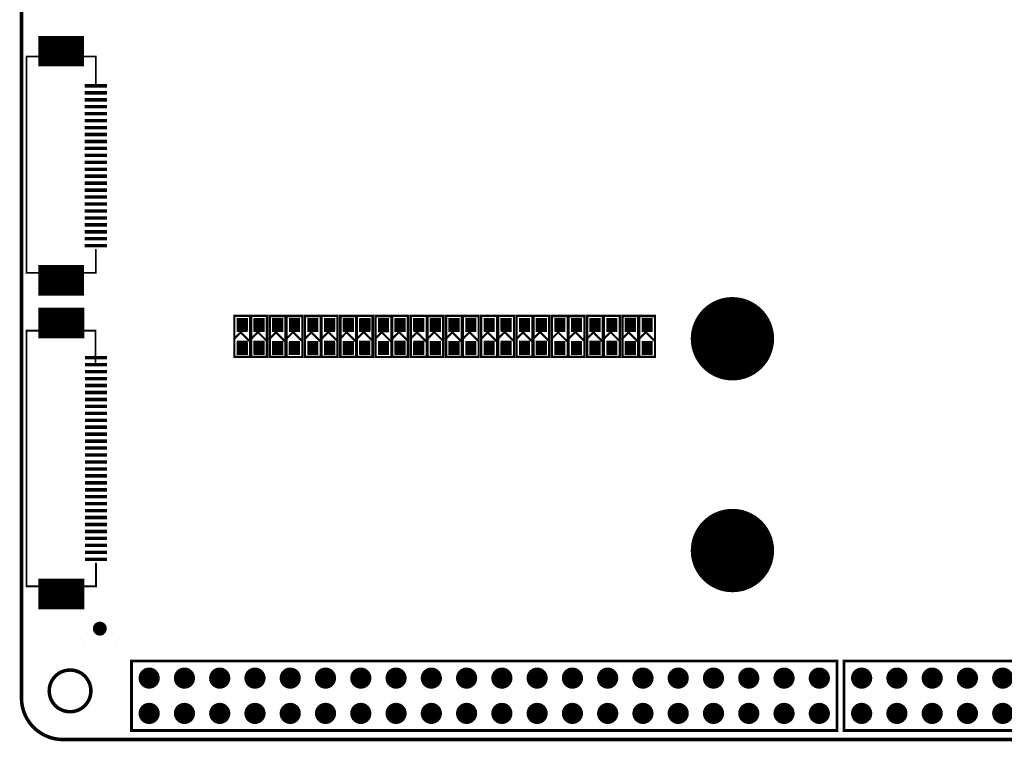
# Model space of a CAD drawing. Extents: x -1 to 179, y 0 to 119.
# Tile 1 of 23: x 0 to 71, y 0 to 52. Entities that reach past the tile are written whole.
import ezdxf

# ---------------------------------------------------------------- set-up
doc = ezdxf.new("R2010")
doc.units = 0
for name, color, linetype in [('BOARD_CUTOUT_00', 254, 'CONTINUOUS'), ('BOARD_OUTLINE_00', 254, 'CONTINUOUS'), ('DRIL_PLTE_THRU_01', 3, 'CONTINUOUS'), ('DRIL_PLTE_THRU_02', 23, 'CONTINUOUS'), ('DRIL_PLTE_THRU_03', 6, 'CONTINUOUS'), ('DRIL_PLTE_THRU_04', 176, 'CONTINUOUS'), ('DRIL_SYMBOL', 254, 'CONTINUOUS'), ('PADS_BOT', 5, 'CONTINUOUS'), ('PADS_INNER', 96, 'CONTINUOUS'), ('PADS_TOP', 96, 'CONTINUOUS'), ('PART_TOP_2DLINE_01', 2, 'CONTINUOUS')]:
    doc.layers.add(name, color=color, linetype=linetype)

# ---------------------------------------------------------------- blocks, each defined once
blk = doc.blocks.new('BOARD_56')
at = {"layer": 'BOARD_CUTOUT_00', "const_width": 0.254}
blk.add_lwpolyline([(-169, -113.94, 1), (-166, -113.94, 1)], format="xyb", close=True, dxfattribs=at)
at = {"layer": 'BOARD_OUTLINE_00', "const_width": 0.254}
blk.add_lwpolyline([(4, 0, -0.414213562), (7, -3), (7, -114.448986, -0.414213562), (4.008986, -117.44), (-168.0139, -117.44, -0.414213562), (-171, -114.4539), (-171, -3, -0.414213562), (-168, 0), (-121.8, 0), (-121.8, -2.149), (-117, -2.149), (-117, -0.000234), (-14.327606, -0.000234), (-14.327606, 0)], format="xyb", close=True, dxfattribs=at)
blk = doc.blocks.new('SMOOTH_0$127')
at = {"const_width": 0.0635}
blk.add_lwpolyline([(-0.03175, 0, 1), (0.03175, 0, 1)], format="xyb", close=True, dxfattribs=at)
blk = doc.blocks.new('SMOOTH_0$15011')
at = {"const_width": 0.0751}
blk.add_lwpolyline([(-0.038, 0, 1), (0.038, 0, 1)], format="xyb", close=True, dxfattribs=at)
blk = doc.blocks.new('PART_BODY_TOP_15')
at = {"layer": 'PART_TOP_2DLINE_01', "const_width": 0.127}
blk.add_lwpolyline([(-1.494, -1.196), (-1.494, 1.192), (1.503, 1.192), (1.503, -1.196)], close=True, dxfattribs=at)
at = {"layer": 'PART_TOP_2DLINE_01'}
for points, const_width in [([(0.29, 1.114), (-0.311, 0.512), (0.315, -0.114), (-0.292, -0.721), (0.18, -1.193)], 0.15), ([(-1.494, -0.002), (1.503, -0.002)], 0.127)]:
    blk.add_lwpolyline(points, dxfattribs=dict(at, const_width=const_width))
for name, p in [('SMOOTH_0$127', (-1.494, 1.192)), ('SMOOTH_0$15011', (0.29, 1.114)), ('SMOOTH_0$127', (1.503, 1.192)), ('SMOOTH_0$127', (-1.494, -0.002)), ('SMOOTH_0$15011', (-0.311, 0.512)), ('SMOOTH_0$127', (1.503, -0.002)), ('SMOOTH_0$15011', (-0.292, -0.721)), ('SMOOTH_0$15011', (0.315, -0.114)), ('SMOOTH_0$127', (-1.494, -1.196)), ('SMOOTH_0$15011', (0.18, -1.193)), ('SMOOTH_0$127', (1.503, -1.196))]:
    blk.add_blockref(name, p, dxfattribs=at)
blk = doc.blocks.new('DRIL_HOLE_0')
blk.add_lwpolyline([(0, 0, 1), (0, 0, 1)], format="xyb", close=True)
blk = doc.blocks.new('PAD_5')
blk.add_lwpolyline([(0, 0, 1), (0, 0, 1)], format="xyb", close=True)
blk = doc.blocks.new('PAD_8')
at = {"const_width": 0.8}
blk.add_lwpolyline([(-0.45, 0), (0.45, 0)], dxfattribs=at)
blk = doc.blocks.new('STK_TOP_25')
at = {"layer": 'DRIL_PLTE_THRU_01'}
blk.add_blockref('DRIL_HOLE_0', (0, 0), dxfattribs=at)
at = {"layer": 'DRIL_PLTE_THRU_02'}
blk.add_blockref('DRIL_HOLE_0', (0, 0), dxfattribs=at)
at = {"layer": 'DRIL_PLTE_THRU_03'}
blk.add_blockref('DRIL_HOLE_0', (0, 0), dxfattribs=at)
at = {"layer": 'DRIL_PLTE_THRU_04'}
blk.add_blockref('DRIL_HOLE_0', (0, 0), dxfattribs=at)
at = {"layer": 'PADS_BOT'}
blk.add_blockref('PAD_5', (0, 0), dxfattribs=at)
at = {"layer": 'PADS_INNER'}
blk.add_blockref('PAD_5', (0, 0), dxfattribs=at)
at = {"layer": 'PADS_TOP'}
blk.add_blockref('PAD_8', (0, 0), dxfattribs=at)
blk = doc.blocks.new('SYM_TOP_18')
for name, p in [('STK_TOP_25', (-0.87492, 0.605056)), ('PART_BODY_TOP_15', (0, 0)), ('STK_TOP_25', (0.879966, 0.602008)), ('STK_TOP_25', (-0.88, -0.605)), ('STK_TOP_25', (0.880982, -0.605))]:
    blk.add_blockref(name, p)
blk = doc.blocks.new('PART_TOP_42')
blk.add_blockref('SYM_TOP_18', (0, 0))
blk = doc.blocks.new('PART_BODY_TOP_47')
at = {"layer": 'PART_TOP_2DLINE_01', "const_width": 0.127}
blk.add_lwpolyline([(-1.45, -0.55), (-1.45, 0.55), (1.45, 0.55), (1.45, -0.55)], close=True, dxfattribs=at)
at = {"layer": 'PART_TOP_2DLINE_01'}
for p in [(-1.45, 0.55), (1.45, 0.55), (-1.45, -0.55), (1.45, -0.55)]:
    blk.add_blockref('SMOOTH_0$127', p, dxfattribs=at)
blk = doc.blocks.new('PAD_7')
at = {"const_width": 0.8}
blk.add_lwpolyline([(-0.4825, 0), (0.4825, 0)], dxfattribs=at)
blk = doc.blocks.new('STK_TOP_149')
at = {"layer": 'DRIL_PLTE_THRU_01'}
blk.add_blockref('DRIL_HOLE_0', (0, 0), dxfattribs=at)
at = {"layer": 'DRIL_PLTE_THRU_02'}
blk.add_blockref('DRIL_HOLE_0', (0, 0), dxfattribs=at)
at = {"layer": 'DRIL_PLTE_THRU_03'}
blk.add_blockref('DRIL_HOLE_0', (0, 0), dxfattribs=at)
at = {"layer": 'DRIL_PLTE_THRU_04'}
blk.add_blockref('DRIL_HOLE_0', (0, 0), dxfattribs=at)
at = {"layer": 'PADS_BOT'}
blk.add_blockref('PAD_5', (0, 0), dxfattribs=at)
at = {"layer": 'PADS_INNER'}
blk.add_blockref('PAD_5', (0, 0), dxfattribs=at)
at = {"layer": 'PADS_TOP'}
blk.add_blockref('PAD_7', (0, 0), dxfattribs=at)
blk = doc.blocks.new('SYM_TOP_50')
for name, p in [('STK_TOP_149', (-0.8, 0)), ('PART_BODY_TOP_47', (0, 0)), ('STK_TOP_149', (0.8, 0))]:
    blk.add_blockref(name, p)
blk = doc.blocks.new('PART_TOP_43')
blk.add_blockref('SYM_TOP_50', (0, 0))
blk = doc.blocks.new('PART_TOP_161')
blk.add_blockref('SYM_TOP_50', (0, 0))
blk = doc.blocks.new('PART_TOP_162')
blk.add_blockref('SYM_TOP_18', (0, 0))
blk = doc.blocks.new('PART_TOP_163')
blk.add_blockref('SYM_TOP_50', (0, 0))
blk = doc.blocks.new('PART_TOP_164')
blk.add_blockref('SYM_TOP_50', (0, 0))
blk = doc.blocks.new('PART_TOP_165')
blk.add_blockref('SYM_TOP_18', (0, 0))
blk = doc.blocks.new('PART_TOP_166')
blk.add_blockref('SYM_TOP_50', (0, 0))
blk = doc.blocks.new('PART_TOP_167')
blk.add_blockref('SYM_TOP_50', (0, 0))
blk = doc.blocks.new('PART_TOP_168')
blk.add_blockref('SYM_TOP_18', (0, 0))
blk = doc.blocks.new('PART_TOP_169')
blk.add_blockref('SYM_TOP_50', (0, 0))
blk = doc.blocks.new('PART_TOP_170')
blk.add_blockref('SYM_TOP_50', (0, 0))
blk = doc.blocks.new('PART_TOP_171')
blk.add_blockref('SYM_TOP_18', (0, 0))
blk = doc.blocks.new('PART_TOP_172')
blk.add_blockref('SYM_TOP_50', (0, 0))
blk = doc.blocks.new('PART_TOP_173')
blk.add_blockref('SYM_TOP_50', (0, 0))
blk = doc.blocks.new('PART_TOP_174')
blk.add_blockref('SYM_TOP_18', (0, 0))
blk = doc.blocks.new('PART_TOP_175')
blk.add_blockref('SYM_TOP_50', (0, 0))
blk = doc.blocks.new('PART_TOP_176')
blk.add_blockref('SYM_TOP_18', (0, 0))
blk = doc.blocks.new('PART_TOP_177')
blk.add_blockref('SYM_TOP_50', (0, 0))
blk = doc.blocks.new('PART_TOP_178')
blk.add_blockref('SYM_TOP_18', (0, 0))
blk = doc.blocks.new('PART_TOP_179')
blk.add_blockref('SYM_TOP_18', (0, 0))
blk = doc.blocks.new('PART_TOP_180')
blk.add_blockref('SYM_TOP_18', (0, 0))
blk = doc.blocks.new('PART_TOP_181')
blk.add_blockref('SYM_TOP_18', (0, 0))
blk = doc.blocks.new('PART_TOP_182')
blk.add_blockref('SYM_TOP_18', (0, 0))
blk = doc.blocks.new('PART_TOP_183')
blk.add_blockref('SYM_TOP_50', (0, 0))
blk = doc.blocks.new('PART_TOP_184')
blk.add_blockref('SYM_TOP_50', (0, 0))
blk = doc.blocks.new('PART_TOP_185')
blk.add_blockref('SYM_TOP_50', (0, 0))
blk = doc.blocks.new('PART_TOP_186')
blk.add_blockref('SYM_TOP_50', (0, 0))
blk = doc.blocks.new('PART_TOP_187')
blk.add_blockref('SYM_TOP_50', (0, 0))
blk = doc.blocks.new('PART_TOP_188')
blk.add_blockref('SYM_TOP_50', (0, 0))
blk = doc.blocks.new('PART_TOP_189')
blk.add_blockref('SYM_TOP_50', (0, 0))
blk = doc.blocks.new('PART_TOP_190')
blk.add_blockref('SYM_TOP_50', (0, 0))
blk = doc.blocks.new('PART_TOP_191')
blk.add_blockref('SYM_TOP_50', (0, 0))
blk = doc.blocks.new('PART_TOP_192')
blk.add_blockref('SYM_TOP_50', (0, 0))
blk = doc.blocks.new('PART_TOP_193')
blk.add_blockref('SYM_TOP_50', (0, 0))
blk = doc.blocks.new('PART_TOP_194')
blk.add_blockref('SYM_TOP_50', (0, 0))
blk = doc.blocks.new('PART_BODY_TOP_17')
at = {"layer": 'PART_TOP_2DLINE_01', "const_width": 0.127}
for points in [[(0.305, 0), (1.95, 0), (1.95, -5), (-13.61, -5), (-13.61, 0), (-11.682, 0)], [(-12.53, -5), (0.95, -5)]]:
    blk.add_lwpolyline(points, dxfattribs=at)
at = {"layer": 'PART_TOP_2DLINE_01'}
for p in [(-13.61, 0), (-11.682, 0), (0.305, 0), (1.95, 0), (-13.61, -5), (-12.53, -5), (0.95, -5), (1.95, -5)]:
    blk.add_blockref('SMOOTH_0$127', p, dxfattribs=at)
blk = doc.blocks.new('PAD_36')
at = {"const_width": 0.249987}
blk.add_lwpolyline([(-0.799998, 0), (0.799998, 0)], dxfattribs=at)
blk = doc.blocks.new('STK_TOP_30')
at = {"layer": 'DRIL_PLTE_THRU_01'}
blk.add_blockref('DRIL_HOLE_0', (0, 0), dxfattribs=at)
at = {"layer": 'DRIL_PLTE_THRU_02'}
blk.add_blockref('DRIL_HOLE_0', (0, 0), dxfattribs=at)
at = {"layer": 'DRIL_PLTE_THRU_03'}
blk.add_blockref('DRIL_HOLE_0', (0, 0), dxfattribs=at)
at = {"layer": 'DRIL_PLTE_THRU_04'}
blk.add_blockref('DRIL_HOLE_0', (0, 0), dxfattribs=at)
at = {"layer": 'PADS_BOT'}
blk.add_blockref('PAD_5', (0, 0), dxfattribs=at)
at = {"layer": 'PADS_INNER'}
blk.add_blockref('PAD_5', (0, 0), dxfattribs=at)
at = {"layer": 'PADS_TOP', "rotation": 90}
blk.add_blockref('PAD_36', (0, 0), dxfattribs=at)
blk = doc.blocks.new('PAD_37')
at = {"const_width": 2.2}
blk.add_lwpolyline([(-1.65, 0), (1.65, 0)], dxfattribs=at)
blk = doc.blocks.new('STK_TOP_31')
at = {"layer": 'DRIL_PLTE_THRU_01'}
blk.add_blockref('DRIL_HOLE_0', (0, 0), dxfattribs=at)
at = {"layer": 'DRIL_PLTE_THRU_02'}
blk.add_blockref('DRIL_HOLE_0', (0, 0), dxfattribs=at)
at = {"layer": 'DRIL_PLTE_THRU_03'}
blk.add_blockref('DRIL_HOLE_0', (0, 0), dxfattribs=at)
at = {"layer": 'DRIL_PLTE_THRU_04'}
blk.add_blockref('DRIL_HOLE_0', (0, 0), dxfattribs=at)
at = {"layer": 'PADS_BOT'}
blk.add_blockref('PAD_5', (0, 0), dxfattribs=at)
at = {"layer": 'PADS_INNER'}
blk.add_blockref('PAD_5', (0, 0), dxfattribs=at)
at = {"layer": 'PADS_TOP', "rotation": 90}
blk.add_blockref('PAD_37', (0, 0), dxfattribs=at)
blk = doc.blocks.new('SYM_TOP_20')
for name, p in [('STK_TOP_30', (-11.5, 0)), ('STK_TOP_30', (-11, 0)), ('STK_TOP_30', (-10.5, 0)), ('STK_TOP_30', (-10, 0)), ('STK_TOP_30', (-9.5, 0)), ('STK_TOP_30', (-9, 0)), ('STK_TOP_30', (-8.5, 0)), ('STK_TOP_30', (-8, 0)), ('STK_TOP_30', (-7.5, 0)), ('STK_TOP_30', (-7, 0)), ('STK_TOP_30', (-6.5, 0)), ('STK_TOP_30', (-6, 0)), ('STK_TOP_30', (-5.5, 0)), ('STK_TOP_30', (-5, 0)), ('STK_TOP_30', (-4.5, 0)), ('STK_TOP_30', (-4, 0)), ('STK_TOP_30', (-3.5, 0)), ('STK_TOP_30', (-3, 0)), ('STK_TOP_30', (-2.5, 0)), ('STK_TOP_30', (-2, 0)), ('STK_TOP_30', (-1.5, 0)), ('STK_TOP_30', (-1, 0)), ('STK_TOP_30', (-0.5, 0)), ('STK_TOP_30', (0, 0)), ('STK_TOP_31', (-14, -2.5)), ('PART_BODY_TOP_17', (0, 0)), ('STK_TOP_31', (2.5, -2.5))]:
    blk.add_blockref(name, p)
blk = doc.blocks.new('PART_TOP_424')
blk.add_blockref('SYM_TOP_20', (0, 0))
blk = doc.blocks.new('PART_BODY_TOP_49')
at = {"layer": 'PART_TOP_2DLINE_01', "const_width": 0.127}
for points in [[(7.568, 0.119), (9.213, 0.119), (9.213, -4.881), (-9.187, -4.881), (-9.187, 0.09), (-6.908, 0.09)], [(-5.267, -4.881), (8.213, -4.881)]]:
    blk.add_lwpolyline(points, dxfattribs=at)
at = {"layer": 'PART_TOP_2DLINE_01'}
for p in [(-9.187, 0.09), (-6.908, 0.09), (7.568, 0.119), (9.213, 0.119), (-9.187, -4.881), (-5.267, -4.881), (8.213, -4.881), (9.213, -4.881)]:
    blk.add_blockref('SMOOTH_0$127', p, dxfattribs=at)
blk = doc.blocks.new('SYM_TOP_52')
for name, p in [('STK_TOP_30', (-7.237, 0.119)), ('STK_TOP_30', (-6.737, 0.119)), ('STK_TOP_30', (-6.237, 0.119)), ('STK_TOP_30', (-5.737, 0.119)), ('STK_TOP_30', (-5.237, 0.119)), ('STK_TOP_30', (-4.737, 0.119)), ('STK_TOP_30', (-4.237, 0.119)), ('STK_TOP_30', (-3.737, 0.119)), ('STK_TOP_30', (-3.237, 0.119)), ('STK_TOP_30', (-2.737, 0.119)), ('STK_TOP_30', (-2.237, 0.119)), ('STK_TOP_30', (-1.737, 0.119)), ('STK_TOP_30', (-1.237, 0.119)), ('STK_TOP_30', (-0.737, 0.119)), ('STK_TOP_30', (-0.237, 0.119)), ('STK_TOP_30', (0.263, 0.119)), ('STK_TOP_30', (0.763, 0.119)), ('STK_TOP_30', (1.263, 0.119)), ('STK_TOP_30', (1.763, 0.119)), ('STK_TOP_30', (2.263, 0.119)), ('STK_TOP_30', (2.763, 0.119)), ('STK_TOP_30', (3.263, 0.119)), ('STK_TOP_30', (3.763, 0.119)), ('STK_TOP_30', (4.263, 0.119)), ('STK_TOP_30', (4.763, 0.119)), ('STK_TOP_30', (5.263, 0.119)), ('STK_TOP_30', (5.763, 0.119)), ('STK_TOP_30', (6.263, 0.119)), ('STK_TOP_30', (6.763, 0.119)), ('STK_TOP_30', (7.263, 0.119)), ('STK_TOP_31', (-9.737, -2.381)), ('PART_BODY_TOP_49', (0, 0)), ('STK_TOP_31', (9.763, -2.381))]:
    blk.add_blockref(name, p)
blk = doc.blocks.new('PART_TOP_622')
blk.add_blockref('SYM_TOP_52', (0, 0))
blk = doc.blocks.new('SMOOTH_0$199898')
at = {"const_width": 0.099949}
blk.add_lwpolyline([(-0.049974, 0, 1), (0.049974, 0, 1)], format="xyb", close=True, dxfattribs=at)
blk = doc.blocks.new('PART_BODY_TOP_55')
at = {"layer": 'PART_TOP_2DLINE_01', "const_width": 0.2}
blk.add_lwpolyline([(-25.4, 2.5), (25.4, 2.5), (25.4, -2.5), (-25.4, -2.5)], close=True, dxfattribs=at)
at = {"layer": 'PART_TOP_2DLINE_01'}
for p in [(-25.4, 2.5), (25.4, 2.5), (-25.4, -2.5), (25.4, -2.5)]:
    blk.add_blockref('SMOOTH_0$199898', p, dxfattribs=at)
blk = doc.blocks.new('DRIL_SYMBOL_1')
at = {"layer": 'DRIL_SYMBOL', "const_width": 0.0508}
for points in [[(-0.254, 0), (0.254, 0)], [(0, -0.254), (0, 0.254)]]:
    blk.add_lwpolyline(points, dxfattribs=at)
blk = doc.blocks.new('DRIL_HOLE_1')
at = {"const_width": 0.5}
blk.add_lwpolyline([(-0.25, 0, 1), (0.25, 0, 1)], format="xyb", close=True, dxfattribs=at)
blk.add_blockref('DRIL_SYMBOL_1', (0, 0))
blk = doc.blocks.new('PAD_9')
at = {"const_width": 0.762}
blk.add_lwpolyline([(0, -0.381), (0, -0.381, 1), (0, 0.381), (0, 0.381, 1)], format="xyb", close=True, dxfattribs=at)
blk = doc.blocks.new('STK_TOP_48')
at = {"layer": 'DRIL_PLTE_THRU_01'}
blk.add_blockref('DRIL_HOLE_1', (0, 0), dxfattribs=at)
at = {"layer": 'DRIL_PLTE_THRU_02'}
blk.add_blockref('DRIL_HOLE_1', (0, 0), dxfattribs=at)
at = {"layer": 'DRIL_PLTE_THRU_03'}
blk.add_blockref('DRIL_HOLE_1', (0, 0), dxfattribs=at)
at = {"layer": 'DRIL_PLTE_THRU_04'}
blk.add_blockref('DRIL_HOLE_1', (0, 0), dxfattribs=at)
at = {"layer": 'PADS_BOT'}
blk.add_blockref('PAD_9', (0, 0), dxfattribs=at)
at = {"layer": 'PADS_INNER'}
blk.add_blockref('PAD_9', (0, 0), dxfattribs=at)
at = {"layer": 'PADS_TOP'}
blk.add_blockref('PAD_9', (0, 0), dxfattribs=at)
blk = doc.blocks.new('PAD_4')
at = {"const_width": 0.762}
blk.add_lwpolyline([(0, -0.381, 1), (0, 0.381, 1)], format="xyb", close=True, dxfattribs=at)
blk = doc.blocks.new('STK_TOP_160')
at = {"layer": 'DRIL_PLTE_THRU_01'}
blk.add_blockref('DRIL_HOLE_1', (0, 0), dxfattribs=at)
at = {"layer": 'DRIL_PLTE_THRU_02'}
blk.add_blockref('DRIL_HOLE_1', (0, 0), dxfattribs=at)
at = {"layer": 'DRIL_PLTE_THRU_03'}
blk.add_blockref('DRIL_HOLE_1', (0, 0), dxfattribs=at)
at = {"layer": 'DRIL_PLTE_THRU_04'}
blk.add_blockref('DRIL_HOLE_1', (0, 0), dxfattribs=at)
at = {"layer": 'PADS_BOT'}
blk.add_blockref('PAD_4', (0, 0), dxfattribs=at)
at = {"layer": 'PADS_INNER'}
blk.add_blockref('PAD_4', (0, 0), dxfattribs=at)
at = {"layer": 'PADS_TOP'}
blk.add_blockref('PAD_4', (0, 0), dxfattribs=at)
blk = doc.blocks.new('SYM_TOP_56')
for name, p in [('PART_BODY_TOP_55', (0, 0)), ('STK_TOP_160', (-24.13, 1.27)), ('STK_TOP_160', (-21.59, 1.27)), ('STK_TOP_160', (-19.05, 1.27)), ('STK_TOP_160', (-16.51, 1.27)), ('STK_TOP_160', (-13.97, 1.27)), ('STK_TOP_160', (-11.43, 1.27)), ('STK_TOP_160', (-8.89, 1.27)), ('STK_TOP_160', (-6.35, 1.27)), ('STK_TOP_160', (-3.81, 1.27)), ('STK_TOP_160', (-1.27, 1.27)), ('STK_TOP_160', (1.27, 1.27)), ('STK_TOP_160', (3.81, 1.27)), ('STK_TOP_160', (6.35, 1.27)), ('STK_TOP_160', (8.89, 1.27)), ('STK_TOP_160', (11.43, 1.27)), ('STK_TOP_160', (13.97, 1.27)), ('STK_TOP_160', (16.51, 1.27)), ('STK_TOP_160', (19.05, 1.27)), ('STK_TOP_160', (21.59, 1.27)), ('STK_TOP_160', (24.13, 1.27)), ('STK_TOP_48', (-24.13, -1.27)), ('STK_TOP_48', (-21.59, -1.27)), ('STK_TOP_48', (-19.05, -1.27)), ('STK_TOP_48', (-16.51, -1.27)), ('STK_TOP_48', (-13.97, -1.27)), ('STK_TOP_48', (-11.43, -1.27)), ('STK_TOP_48', (-8.89, -1.27)), ('STK_TOP_48', (-6.35, -1.27)), ('STK_TOP_48', (-3.81, -1.27)), ('STK_TOP_48', (-1.27, -1.27)), ('STK_TOP_48', (1.27, -1.27)), ('STK_TOP_48', (3.81, -1.27)), ('STK_TOP_48', (6.35, -1.27)), ('STK_TOP_48', (8.89, -1.27)), ('STK_TOP_48', (11.43, -1.27)), ('STK_TOP_48', (13.97, -1.27)), ('STK_TOP_48', (16.51, -1.27)), ('STK_TOP_48', (19.05, -1.27)), ('STK_TOP_48', (21.59, -1.27)), ('STK_TOP_48', (24.13, -1.27))]:
    blk.add_blockref(name, p)
blk = doc.blocks.new('PART_TOP_648')
blk.add_blockref('SYM_TOP_56', (0, 0))
blk = doc.blocks.new('PART_TOP_649')
blk.add_blockref('SYM_TOP_56', (0, 0))
blk = doc.blocks.new('PART_BODY_TOP_99')
at = {"layer": 'PART_TOP_2DLINE_01', "const_width": 0.000254}
blk.add_lwpolyline([(1.524, 0, 1), (-1.524, 0, 1)], format="xyb", close=True, dxfattribs=at)
blk = doc.blocks.new('PAD_48')
at = {"const_width": 0.5}
blk.add_lwpolyline([(0, -0.25, 1), (0, 0.25, 1)], format="xyb", close=True, dxfattribs=at)
blk = doc.blocks.new('STK_TOP_624')
at = {"layer": 'DRIL_PLTE_THRU_01'}
blk.add_blockref('DRIL_HOLE_0', (0, 0), dxfattribs=at)
at = {"layer": 'DRIL_PLTE_THRU_02'}
blk.add_blockref('DRIL_HOLE_0', (0, 0), dxfattribs=at)
at = {"layer": 'DRIL_PLTE_THRU_03'}
blk.add_blockref('DRIL_HOLE_0', (0, 0), dxfattribs=at)
at = {"layer": 'DRIL_PLTE_THRU_04'}
blk.add_blockref('DRIL_HOLE_0', (0, 0), dxfattribs=at)
at = {"layer": 'PADS_BOT'}
blk.add_blockref('PAD_5', (0, 0), dxfattribs=at)
at = {"layer": 'PADS_INNER'}
blk.add_blockref('PAD_5', (0, 0), dxfattribs=at)
at = {"layer": 'PADS_TOP'}
blk.add_blockref('PAD_48', (0, 0), dxfattribs=at)
blk = doc.blocks.new('SYM_TOP_60')
for name in ['PART_BODY_TOP_99', 'STK_TOP_624']:
    blk.add_blockref(name, (0, 0))
blk = doc.blocks.new('PART_TOP_659')
blk.add_blockref('SYM_TOP_60', (0, 0))
blk = doc.blocks.new('DRIL_SYMBOL_4$1')
at = {"layer": 'DRIL_SYMBOL', "const_width": 0.0508}
for points in [[(-0.254, 0), (0.254, 0)], [(0, -0.254), (0, 0.254)]]:
    blk.add_lwpolyline(points, dxfattribs=at)
blk = doc.blocks.new('DRIL_HOLE_4$1')
at = {"const_width": 2.05}
blk.add_lwpolyline([(-1.025, 0, 1), (1.025, 0, 1)], format="xyb", close=True, dxfattribs=at)
blk.add_blockref('DRIL_SYMBOL_4$1', (0, 0))
blk = doc.blocks.new('PAD_87')
at = {"const_width": 3}
blk.add_lwpolyline([(0, -1.5, 1), (0, 1.5, 1)], format="xyb", close=True, dxfattribs=at)
blk = doc.blocks.new('STK_TOP_754')
at = {"layer": 'DRIL_PLTE_THRU_01'}
blk.add_blockref('DRIL_HOLE_4$1', (0, 0), dxfattribs=at)
at = {"layer": 'DRIL_PLTE_THRU_02'}
blk.add_blockref('DRIL_HOLE_4$1', (0, 0), dxfattribs=at)
at = {"layer": 'DRIL_PLTE_THRU_03'}
blk.add_blockref('DRIL_HOLE_4$1', (0, 0), dxfattribs=at)
at = {"layer": 'DRIL_PLTE_THRU_04'}
blk.add_blockref('DRIL_HOLE_4$1', (0, 0), dxfattribs=at)
at = {"layer": 'PADS_BOT'}
blk.add_blockref('PAD_87', (0, 0), dxfattribs=at)
at = {"layer": 'PADS_INNER'}
blk.add_blockref('PAD_87', (0, 0), dxfattribs=at)
at = {"layer": 'PADS_TOP'}
blk.add_blockref('PAD_87', (0, 0), dxfattribs=at)
blk = doc.blocks.new('SYM_TOP_21')
for p in [(-37.8, -41.1), (-37.8, -56.34)]:
    blk.add_blockref('STK_TOP_754', p)
blk = doc.blocks.new('PART_TOP_825')
blk.add_blockref('SYM_TOP_21', (0, 0))

msp = doc.modelspace()

# ---------------------------------------------------------------- block references
for name, p in [('BOARD_56', (171.013, 117.5)), ('PART_TOP_825', (89.013, 70)), ('PART_TOP_649', (84.648, 3.21))]:
    msp.add_blockref(name, p)
for name, p, rotation in [('PART_TOP_424', (5.372, 35.597), 270), ('PART_TOP_622', (5.261, 20.296), 270), ('PART_TOP_181', (16.525, 29.072), 270), ('PART_TOP_187', (15.912, 29.073), 90), ('PART_TOP_186', (17.122, 29.072), 90), ('PART_TOP_42', (19.065, 29.072), 270), ('PART_TOP_43', (18.465, 29.061), 90), ('PART_TOP_194', (19.676, 29.057), 90), ('PART_TOP_182', (21.605, 29.072), 270), ('PART_TOP_183', (21, 29.059), 90), ('PART_TOP_188', (22.201, 29.071), 90), ('PART_TOP_178', (24.145, 29.072), 270), ('PART_TOP_190', (23.556, 29.062), 90), ('PART_TOP_189', (24.73, 29.075), 90), ('PART_TOP_179', (26.685, 29.072), 270), ('PART_TOP_185', (26.087, 29.054), 90), ('PART_TOP_184', (27.275, 29.073), 90), ('PART_TOP_180', (29.225, 29.072), 270), ('PART_TOP_191', (28.626, 29.071), 90), ('PART_TOP_192', (29.816, 29.066), 90), ('PART_TOP_162', (31.765, 29.072), 270), ('PART_TOP_193', (31.161, 29.068), 90), ('PART_TOP_161', (32.369, 29.065), 90), ('PART_TOP_165', (34.305, 29.072), 270), ('PART_TOP_163', (33.695, 29.072), 90), ('PART_TOP_164', (34.915, 29.072), 90), ('PART_TOP_168', (36.845, 29.072), 270), ('PART_TOP_166', (36.235, 29.072), 90), ('PART_TOP_167', (37.455, 29.072), 90), ('PART_TOP_171', (39.385, 29.072), 270), ('PART_TOP_170', (38.78, 29.067), 90), ('PART_TOP_169', (39.99, 29.067), 90), ('PART_TOP_174', (41.925, 29.072), 270), ('PART_TOP_172', (41.315, 29.072), 90), ('PART_TOP_173', (42.535, 29.072), 90), ('PART_TOP_176', (44.465, 29.072), 270), ('PART_TOP_177', (43.86, 29.067), 90), ('PART_TOP_175', (45.067, 29.067), 90), ('PART_TOP_659', (5.657, 8.04), 180), ('PART_TOP_648', (33.34, 3.21), 180)]:
    msp.add_blockref(name, p, dxfattribs=dict(rotation=rotation))

doc.saveas('drawing.dxf')
